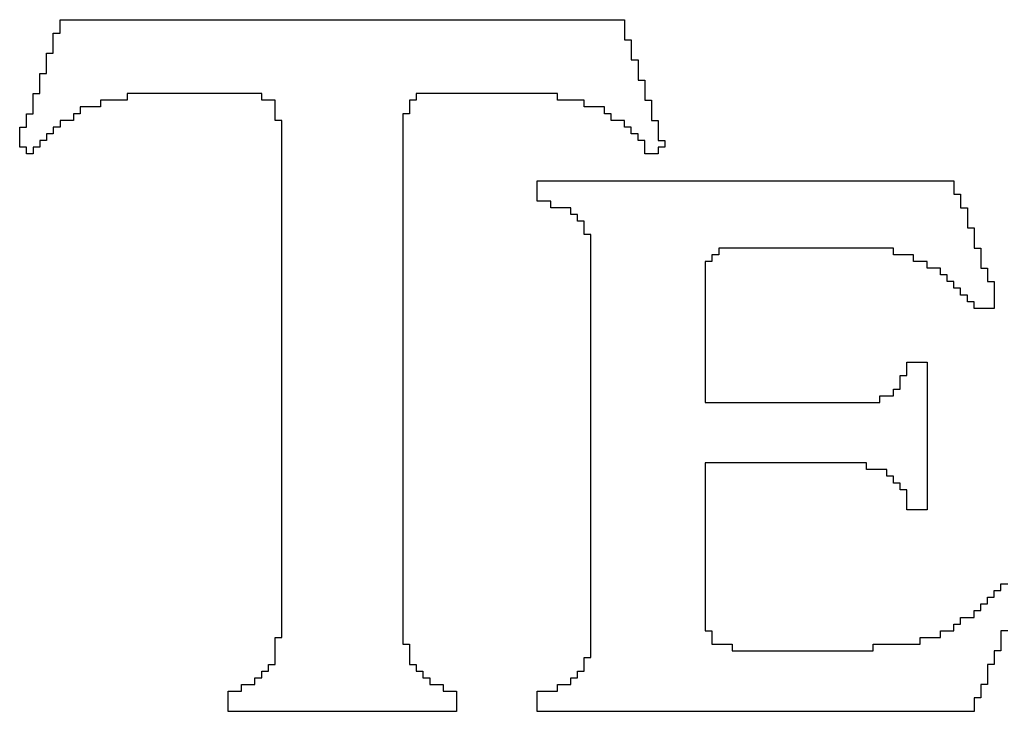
# Model space of a CAD drawing. Header units: inches. Extents: x -2.3 to 12.7, y -2.8 to 6.7.
# Tile 162 of 171: x 10.671 to 10.818, y -0.887 to -0.784. Entities that reach past the tile are written whole.
import ezdxf

# ---------------------------------------------------------------- set-up
doc = ezdxf.new("R2010")
doc.units = ezdxf.units.IN
doc.header["$MEASUREMENT"] = 0
doc.layers.add('M10 Fab Notes', color=56, linetype='Continuous')

msp = doc.modelspace()

# ---------------------------------------------------------------- linework, layer by layer
at = {"layer": 'M10 Fab Notes'}
for p, q in [((10.67724, -0.7849), (10.67724, -0.7839)), ((10.67724, -0.7839), (10.76124, -0.7839)), ((10.67724, -0.7859), (10.67724, -0.7849)), ((10.76124, -0.7839), (10.76124, -0.7849)), ((10.76124, -0.7849), (10.76124, -0.7859)), ((10.67624, -0.7869), (10.67624, -0.7859)), ((10.67624, -0.7859), (10.67724, -0.7859)), ((10.76124, -0.7859), (10.76124, -0.7869)), ((10.67624, -0.7879), (10.67624, -0.7869)), ((10.67624, -0.7889), (10.67624, -0.7879)), ((10.76124, -0.7869), (10.76224, -0.7869)), ((10.76224, -0.7869), (10.76224, -0.7879)), ((10.76224, -0.7879), (10.76224, -0.7889)), ((10.67524, -0.7899), (10.67524, -0.7889)), ((10.67524, -0.7889), (10.67624, -0.7889)), ((10.76224, -0.7889), (10.76224, -0.7899)), ((10.67524, -0.7909), (10.67524, -0.7899)), ((10.67524, -0.7919), (10.67524, -0.7909)), ((10.76224, -0.7899), (10.76324, -0.7899)), ((10.76324, -0.7899), (10.76324, -0.7909)), ((10.76324, -0.7909), (10.76324, -0.7919)), ((10.67424, -0.7929), (10.67424, -0.7919)), ((10.67424, -0.7919), (10.67524, -0.7919)), ((10.76324, -0.7919), (10.76324, -0.7929)), ((10.67424, -0.7939), (10.67424, -0.7929)), ((10.67424, -0.7949), (10.67424, -0.7939)), ((10.76324, -0.7929), (10.76424, -0.7929)), ((10.76424, -0.7929), (10.76424, -0.7939)), ((10.76424, -0.7939), (10.76424, -0.7949)), ((10.67324, -0.7959), (10.67324, -0.7949)), ((10.67324, -0.7949), (10.67424, -0.7949)), ((10.70724, -0.7949), (10.68724, -0.7949)), ((10.68724, -0.7949), (10.68724, -0.7959)), ((10.70724, -0.7959), (10.70724, -0.7949)), ((10.75124, -0.7949), (10.73024, -0.7949)), ((10.73024, -0.7949), (10.73024, -0.7959)), ((10.75124, -0.7959), (10.75124, -0.7949)), ((10.76424, -0.7949), (10.76424, -0.7959)), ((10.67324, -0.7969), (10.67324, -0.7959)), ((10.67324, -0.7979), (10.67324, -0.7969)), ((10.68324, -0.7969), (10.68024, -0.7969)), ((10.68024, -0.7969), (10.68024, -0.7979)), ((10.68724, -0.7959), (10.68324, -0.7959)), ((10.68324, -0.7959), (10.68324, -0.7969)), ((10.70924, -0.7959), (10.70724, -0.7959)), ((10.70924, -0.7969), (10.70924, -0.7959)), ((10.70924, -0.7979), (10.70924, -0.7969)), ((10.73024, -0.7959), (10.72924, -0.7959)), ((10.72924, -0.7959), (10.72924, -0.7969)), ((10.72924, -0.7969), (10.72924, -0.7979)), ((10.75524, -0.7959), (10.75124, -0.7959)), ((10.75524, -0.7969), (10.75524, -0.7959)), ((10.75824, -0.7969), (10.75524, -0.7969)), ((10.75824, -0.7979), (10.75824, -0.7969)), ((10.76424, -0.7959), (10.76524, -0.7959)), ((10.76524, -0.7959), (10.76524, -0.7969)), ((10.76524, -0.7969), (10.76524, -0.7979)), ((10.67224, -0.7989), (10.67224, -0.7979)), ((10.67224, -0.7979), (10.67324, -0.7979)), ((10.68024, -0.7979), (10.67924, -0.7979)), ((10.67924, -0.7979), (10.67924, -0.7989)), ((10.70924, -0.7989), (10.70924, -0.7979)), ((10.72924, -0.7979), (10.72824, -0.7979)), ((10.72824, -0.7979), (10.72824, -0.7989)), ((10.75924, -0.7979), (10.75824, -0.7979)), ((10.75924, -0.7989), (10.75924, -0.7979)), ((10.76524, -0.7979), (10.76524, -0.7989)), ((10.67224, -0.7999), (10.67224, -0.7989)), ((10.67924, -0.7989), (10.67724, -0.7989)), ((10.67724, -0.7989), (10.67724, -0.7999)), ((10.71024, -0.7989), (10.70924, -0.7989)), ((10.71024, -0.7999), (10.71024, -0.7989)), ((10.72824, -0.7989), (10.72824, -0.7999)), ((10.76124, -0.7989), (10.75924, -0.7989)), ((10.76124, -0.7999), (10.76124, -0.7989)), ((10.76524, -0.7989), (10.76624, -0.7989)), ((10.76624, -0.7989), (10.76624, -0.7999)), ((10.67124, -0.8009), (10.67124, -0.7999)), ((10.67124, -0.7999), (10.67224, -0.7999)), ((10.67124, -0.8019), (10.67124, -0.8009)), ((10.67624, -0.8009), (10.67524, -0.8009)), ((10.67524, -0.8009), (10.67524, -0.8019)), ((10.67724, -0.7999), (10.67624, -0.7999)), ((10.67624, -0.7999), (10.67624, -0.8009)), ((10.71024, -0.8009), (10.71024, -0.7999)), ((10.71024, -0.8019), (10.71024, -0.8009)), ((10.72824, -0.7999), (10.72824, -0.8009)), ((10.72824, -0.8009), (10.72824, -0.8019)), ((10.76224, -0.7999), (10.76124, -0.7999)), ((10.76224, -0.8009), (10.76224, -0.7999)), ((10.76324, -0.8009), (10.76224, -0.8009)), ((10.76324, -0.8019), (10.76324, -0.8009)), ((10.76624, -0.7999), (10.76624, -0.8009)), ((10.76624, -0.8009), (10.76624, -0.8019)), ((10.67124, -0.8029), (10.67124, -0.8019)), ((10.67524, -0.8019), (10.67424, -0.8019)), ((10.67424, -0.8019), (10.67424, -0.8029)), ((10.71024, -0.8029), (10.71024, -0.8019)), ((10.72824, -0.8019), (10.72824, -0.8029)), ((10.76424, -0.8019), (10.76324, -0.8019)), ((10.76424, -0.8029), (10.76424, -0.8019)), ((10.76624, -0.8019), (10.76724, -0.8019)), ((10.76724, -0.8019), (10.76724, -0.8029)), ((10.67224, -0.8029), (10.67124, -0.8029)), ((10.67224, -0.8039), (10.67224, -0.8029)), ((10.67324, -0.8039), (10.67224, -0.8039)), ((10.67424, -0.8029), (10.67324, -0.8029)), ((10.67324, -0.8029), (10.67324, -0.8039)), ((10.71024, -0.8039), (10.71024, -0.8029)), ((10.71024, -0.8049), (10.71024, -0.8039)), ((10.72824, -0.8029), (10.72824, -0.8039)), ((10.72824, -0.8039), (10.72824, -0.8049)), ((10.76424, -0.8039), (10.76424, -0.8029)), ((10.76624, -0.8039), (10.76424, -0.8039)), ((10.76724, -0.8029), (10.76624, -0.8029)), ((10.76624, -0.8029), (10.76624, -0.8039)), ((10.71024, -0.8059), (10.71024, -0.8049)), ((10.72824, -0.8049), (10.72824, -0.8059)), ((10.71024, -0.8069), (10.71024, -0.8059)), ((10.71024, -0.8079), (10.71024, -0.8069)), ((10.72824, -0.8059), (10.72824, -0.8069)), ((10.72824, -0.8069), (10.72824, -0.8079)), ((10.71024, -0.8089), (10.71024, -0.8079)), ((10.72824, -0.8079), (10.72824, -0.8089)), ((10.74824, -0.8089), (10.74824, -0.8079)), ((10.74824, -0.8079), (10.81024, -0.8079)), ((10.81024, -0.8079), (10.81024, -0.8089)), ((10.71024, -0.8099), (10.71024, -0.8089)), ((10.71024, -0.8109), (10.71024, -0.8099)), ((10.72824, -0.8089), (10.72824, -0.8099)), ((10.72824, -0.8099), (10.72824, -0.8109)), ((10.74824, -0.8099), (10.74824, -0.8089)), ((10.74824, -0.8109), (10.74824, -0.8099)), ((10.81024, -0.8089), (10.81024, -0.8099)), ((10.81024, -0.8099), (10.81124, -0.8099)), ((10.81124, -0.8099), (10.81124, -0.8109)), ((10.71024, -0.8119), (10.71024, -0.8109)), ((10.72824, -0.8109), (10.72824, -0.8119)), ((10.75024, -0.8109), (10.74824, -0.8109)), ((10.75024, -0.8119), (10.75024, -0.8109)), ((10.81124, -0.8109), (10.81124, -0.8119)), ((10.71024, -0.8129), (10.71024, -0.8119)), ((10.71024, -0.8139), (10.71024, -0.8129)), ((10.72824, -0.8119), (10.72824, -0.8129)), ((10.72824, -0.8129), (10.72824, -0.8139)), ((10.75324, -0.8119), (10.75024, -0.8119)), ((10.75324, -0.8129), (10.75324, -0.8119)), ((10.75424, -0.8129), (10.75324, -0.8129)), ((10.75424, -0.8139), (10.75424, -0.8129)), ((10.81124, -0.8119), (10.81224, -0.8119)), ((10.81224, -0.8119), (10.81224, -0.8129)), ((10.81224, -0.8129), (10.81224, -0.8139)), ((10.71024, -0.8149), (10.71024, -0.8139)), ((10.72824, -0.8139), (10.72824, -0.8149)), ((10.75524, -0.8139), (10.75424, -0.8139)), ((10.75524, -0.8149), (10.75524, -0.8139)), ((10.81224, -0.8139), (10.81224, -0.8149)), ((10.71024, -0.8159), (10.71024, -0.8149)), ((10.71024, -0.8169), (10.71024, -0.8159)), ((10.72824, -0.8149), (10.72824, -0.8159)), ((10.72824, -0.8159), (10.72824, -0.8169)), ((10.75524, -0.8159), (10.75524, -0.8149)), ((10.75624, -0.8159), (10.75524, -0.8159)), ((10.75624, -0.8169), (10.75624, -0.8159)), ((10.81224, -0.8149), (10.81324, -0.8149)), ((10.81324, -0.8149), (10.81324, -0.8159)), ((10.81324, -0.8159), (10.81324, -0.8169)), ((10.71024, -0.8179), (10.71024, -0.8169)), ((10.72824, -0.8169), (10.72824, -0.8179)), ((10.75624, -0.8179), (10.75624, -0.8169)), ((10.81324, -0.8169), (10.81324, -0.8179)), ((10.71024, -0.8189), (10.71024, -0.8179)), ((10.71024, -0.8199), (10.71024, -0.8189)), ((10.72824, -0.8179), (10.72824, -0.8189)), ((10.72824, -0.8189), (10.72824, -0.8199)), ((10.75624, -0.8189), (10.75624, -0.8179)), ((10.75624, -0.8199), (10.75624, -0.8189)), ((10.77524, -0.8189), (10.77424, -0.8189)), ((10.77424, -0.8189), (10.77424, -0.8199)), ((10.80124, -0.8179), (10.77524, -0.8179)), ((10.77524, -0.8179), (10.77524, -0.8189)), ((10.80124, -0.8189), (10.80124, -0.8179)), ((10.80424, -0.8189), (10.80124, -0.8189)), ((10.80424, -0.8199), (10.80424, -0.8189)), ((10.81324, -0.8179), (10.81424, -0.8179)), ((10.81424, -0.8179), (10.81424, -0.8189)), ((10.81424, -0.8189), (10.81424, -0.8199)), ((10.71024, -0.8209), (10.71024, -0.8199)), ((10.72824, -0.8199), (10.72824, -0.8209)), ((10.75624, -0.8209), (10.75624, -0.8199)), ((10.77424, -0.8199), (10.77324, -0.8199)), ((10.77324, -0.8199), (10.77324, -0.8209)), ((10.80624, -0.8199), (10.80424, -0.8199)), ((10.80624, -0.8209), (10.80624, -0.8199)), ((10.81424, -0.8199), (10.81424, -0.8209)), ((10.71024, -0.8219), (10.71024, -0.8209)), ((10.72824, -0.8209), (10.72824, -0.8219)), ((10.75624, -0.8219), (10.75624, -0.8209)), ((10.77324, -0.8209), (10.77324, -0.8219)), ((10.80824, -0.8209), (10.80624, -0.8209)), ((10.80824, -0.8219), (10.80824, -0.8209)), ((10.81424, -0.8209), (10.81524, -0.8209)), ((10.81524, -0.8209), (10.81524, -0.8219)), ((10.71024, -0.8229), (10.71024, -0.8219)), ((10.71024, -0.8239), (10.71024, -0.8229)), ((10.72824, -0.8219), (10.72824, -0.8229)), ((10.72824, -0.8229), (10.72824, -0.8239)), ((10.75624, -0.8229), (10.75624, -0.8219)), ((10.75624, -0.8239), (10.75624, -0.8229)), ((10.77324, -0.8219), (10.77324, -0.8229)), ((10.77324, -0.8229), (10.77324, -0.8239)), ((10.80924, -0.8219), (10.80824, -0.8219)), ((10.80924, -0.8229), (10.80924, -0.8219)), ((10.81024, -0.8229), (10.80924, -0.8229)), ((10.81024, -0.8239), (10.81024, -0.8229)), ((10.81524, -0.8219), (10.81524, -0.8229)), ((10.81524, -0.8229), (10.81624, -0.8229)), ((10.81624, -0.8229), (10.81624, -0.8239)), ((10.71024, -0.8249), (10.71024, -0.8239)), ((10.72824, -0.8239), (10.72824, -0.8249)), ((10.75624, -0.8249), (10.75624, -0.8239)), ((10.77324, -0.8239), (10.77324, -0.8249)), ((10.81124, -0.8239), (10.81024, -0.8239)), ((10.81124, -0.8249), (10.81124, -0.8239)), ((10.81624, -0.8239), (10.81624, -0.8249)), ((10.71024, -0.8259), (10.71024, -0.8249)), ((10.71024, -0.8269), (10.71024, -0.8259)), ((10.72824, -0.8249), (10.72824, -0.8259)), ((10.72824, -0.8259), (10.72824, -0.8269)), ((10.75624, -0.8259), (10.75624, -0.8249)), ((10.75624, -0.8269), (10.75624, -0.8259)), ((10.77324, -0.8249), (10.77324, -0.8259)), ((10.77324, -0.8259), (10.77324, -0.8269)), ((10.81224, -0.8249), (10.81124, -0.8249)), ((10.81224, -0.8259), (10.81224, -0.8249)), ((10.81324, -0.8259), (10.81224, -0.8259)), ((10.81324, -0.8269), (10.81324, -0.8259)), ((10.81624, -0.8249), (10.81624, -0.8259)), ((10.81624, -0.8259), (10.81624, -0.8269)), ((10.71024, -0.8279), (10.71024, -0.8269)), ((10.72824, -0.8269), (10.72824, -0.8279)), ((10.75624, -0.8279), (10.75624, -0.8269)), ((10.77324, -0.8269), (10.77324, -0.8279)), ((10.81624, -0.8269), (10.81324, -0.8269)), ((10.71024, -0.8289), (10.71024, -0.8279)), ((10.71024, -0.8299), (10.71024, -0.8289)), ((10.72824, -0.8279), (10.72824, -0.8289)), ((10.72824, -0.8289), (10.72824, -0.8299)), ((10.75624, -0.8289), (10.75624, -0.8279)), ((10.75624, -0.8299), (10.75624, -0.8289)), ((10.77324, -0.8279), (10.77324, -0.8289)), ((10.77324, -0.8289), (10.77324, -0.8299)), ((10.71024, -0.8309), (10.71024, -0.8299)), ((10.72824, -0.8299), (10.72824, -0.8309)), ((10.75624, -0.8309), (10.75624, -0.8299)), ((10.77324, -0.8299), (10.77324, -0.8309)), ((10.71024, -0.8319), (10.71024, -0.8309)), ((10.71024, -0.8329), (10.71024, -0.8319)), ((10.72824, -0.8309), (10.72824, -0.8319)), ((10.72824, -0.8319), (10.72824, -0.8329)), ((10.75624, -0.8319), (10.75624, -0.8309)), ((10.75624, -0.8329), (10.75624, -0.8319)), ((10.77324, -0.8309), (10.77324, -0.8319)), ((10.77324, -0.8319), (10.77324, -0.8329)), ((10.71024, -0.8339), (10.71024, -0.8329)), ((10.72824, -0.8329), (10.72824, -0.8339)), ((10.75624, -0.8339), (10.75624, -0.8329)), ((10.77324, -0.8329), (10.77324, -0.8339)), ((10.71024, -0.8349), (10.71024, -0.8339)), ((10.71024, -0.8359), (10.71024, -0.8349)), ((10.72824, -0.8339), (10.72824, -0.8349)), ((10.72824, -0.8349), (10.72824, -0.8359)), ((10.75624, -0.8349), (10.75624, -0.8339)), ((10.75624, -0.8359), (10.75624, -0.8349)), ((10.77324, -0.8339), (10.77324, -0.8349)), ((10.77324, -0.8349), (10.77324, -0.8359)), ((10.80324, -0.8359), (10.80324, -0.8349)), ((10.80324, -0.8349), (10.80624, -0.8349)), ((10.80624, -0.8349), (10.80624, -0.8359)), ((10.71024, -0.8369), (10.71024, -0.8359)), ((10.72824, -0.8359), (10.72824, -0.8369)), ((10.75624, -0.8369), (10.75624, -0.8359)), ((10.77324, -0.8359), (10.77324, -0.8369)), ((10.80324, -0.8369), (10.80324, -0.8359)), ((10.80624, -0.8359), (10.80624, -0.8369)), ((10.71024, -0.8379), (10.71024, -0.8369)), ((10.71024, -0.8389), (10.71024, -0.8379)), ((10.72824, -0.8369), (10.72824, -0.8379)), ((10.72824, -0.8379), (10.72824, -0.8389)), ((10.75624, -0.8379), (10.75624, -0.8369)), ((10.75624, -0.8389), (10.75624, -0.8379)), ((10.77324, -0.8369), (10.77324, -0.8379)), ((10.77324, -0.8379), (10.77324, -0.8389)), ((10.80224, -0.8379), (10.80224, -0.8369)), ((10.80224, -0.8369), (10.80324, -0.8369)), ((10.80224, -0.8389), (10.80224, -0.8379)), ((10.80624, -0.8369), (10.80624, -0.8379)), ((10.80624, -0.8379), (10.80624, -0.8389)), ((10.71024, -0.8399), (10.71024, -0.8389)), ((10.72824, -0.8389), (10.72824, -0.8399)), ((10.75624, -0.8399), (10.75624, -0.8389)), ((10.77324, -0.8389), (10.77324, -0.8399)), ((10.80124, -0.8399), (10.80124, -0.8389)), ((10.80124, -0.8389), (10.80224, -0.8389)), ((10.80624, -0.8389), (10.80624, -0.8399)), ((10.71024, -0.8409), (10.71024, -0.8399)), ((10.71024, -0.8419), (10.71024, -0.8409)), ((10.72824, -0.8399), (10.72824, -0.8409)), ((10.72824, -0.8409), (10.72824, -0.8419)), ((10.75624, -0.8409), (10.75624, -0.8399)), ((10.75624, -0.8419), (10.75624, -0.8409)), ((10.77324, -0.8399), (10.77324, -0.8409)), ((10.77324, -0.8409), (10.79924, -0.8409)), ((10.79924, -0.8409), (10.79924, -0.8399)), ((10.79924, -0.8399), (10.80124, -0.8399)), ((10.80624, -0.8399), (10.80624, -0.8409)), ((10.80624, -0.8409), (10.80624, -0.8419)), ((10.71024, -0.8429), (10.71024, -0.8419)), ((10.72824, -0.8419), (10.72824, -0.8429)), ((10.75624, -0.8429), (10.75624, -0.8419)), ((10.80624, -0.8419), (10.80624, -0.8429)), ((10.71024, -0.8439), (10.71024, -0.8429)), ((10.72824, -0.8429), (10.72824, -0.8439)), ((10.75624, -0.8439), (10.75624, -0.8429)), ((10.80624, -0.8429), (10.80624, -0.8439)), ((10.71024, -0.8449), (10.71024, -0.8439)), ((10.71024, -0.8459), (10.71024, -0.8449)), ((10.72824, -0.8439), (10.72824, -0.8449)), ((10.72824, -0.8449), (10.72824, -0.8459)), ((10.75624, -0.8449), (10.75624, -0.8439)), ((10.75624, -0.8459), (10.75624, -0.8449)), ((10.80624, -0.8439), (10.80624, -0.8449)), ((10.80624, -0.8449), (10.80624, -0.8459)), ((10.71024, -0.8469), (10.71024, -0.8459)), ((10.72824, -0.8459), (10.72824, -0.8469)), ((10.75624, -0.8469), (10.75624, -0.8459)), ((10.80624, -0.8459), (10.80624, -0.8469)), ((10.71024, -0.8479), (10.71024, -0.8469)), ((10.71024, -0.8489), (10.71024, -0.8479)), ((10.72824, -0.8469), (10.72824, -0.8479)), ((10.72824, -0.8479), (10.72824, -0.8489)), ((10.75624, -0.8479), (10.75624, -0.8469)), ((10.75624, -0.8489), (10.75624, -0.8479)), ((10.80624, -0.8469), (10.80624, -0.8479)), ((10.80624, -0.8479), (10.80624, -0.8489)), ((10.71024, -0.8499), (10.71024, -0.8489)), ((10.72824, -0.8489), (10.72824, -0.8499)), ((10.75624, -0.8499), (10.75624, -0.8489)), ((10.80624, -0.8489), (10.80624, -0.8499)), ((10.71024, -0.8509), (10.71024, -0.8499)), ((10.71024, -0.8519), (10.71024, -0.8509)), ((10.72824, -0.8499), (10.72824, -0.8509)), ((10.72824, -0.8509), (10.72824, -0.8519)), ((10.75624, -0.8509), (10.75624, -0.8499)), ((10.75624, -0.8519), (10.75624, -0.8509)), ((10.79724, -0.8499), (10.77324, -0.8499)), ((10.77324, -0.8499), (10.77324, -0.8509)), ((10.77324, -0.8509), (10.77324, -0.8519)), ((10.79724, -0.8509), (10.79724, -0.8499)), ((10.80024, -0.8509), (10.79724, -0.8509)), ((10.80024, -0.8519), (10.80024, -0.8509)), ((10.80624, -0.8499), (10.80624, -0.8509)), ((10.80624, -0.8509), (10.80624, -0.8519)), ((10.71024, -0.8529), (10.71024, -0.8519)), ((10.72824, -0.8519), (10.72824, -0.8529)), ((10.75624, -0.8529), (10.75624, -0.8519)), ((10.77324, -0.8519), (10.77324, -0.8529)), ((10.80124, -0.8519), (10.80024, -0.8519)), ((10.80124, -0.8529), (10.80124, -0.8519)), ((10.80624, -0.8519), (10.80624, -0.8529)), ((10.71024, -0.8539), (10.71024, -0.8529)), ((10.71024, -0.8549), (10.71024, -0.8539)), ((10.72824, -0.8529), (10.72824, -0.8539)), ((10.72824, -0.8539), (10.72824, -0.8549)), ((10.75624, -0.8539), (10.75624, -0.8529)), ((10.75624, -0.8549), (10.75624, -0.8539)), ((10.77324, -0.8529), (10.77324, -0.8539)), ((10.77324, -0.8539), (10.77324, -0.8549)), ((10.80224, -0.8529), (10.80124, -0.8529)), ((10.80224, -0.8539), (10.80224, -0.8529)), ((10.80324, -0.8539), (10.80224, -0.8539)), ((10.80324, -0.8549), (10.80324, -0.8539)), ((10.80624, -0.8529), (10.80624, -0.8539)), ((10.80624, -0.8539), (10.80624, -0.8549)), ((10.71024, -0.8559), (10.71024, -0.8549)), ((10.72824, -0.8549), (10.72824, -0.8559)), ((10.75624, -0.8559), (10.75624, -0.8549)), ((10.77324, -0.8549), (10.77324, -0.8559)), ((10.80324, -0.8559), (10.80324, -0.8549)), ((10.80624, -0.8549), (10.80624, -0.8559)), ((10.71024, -0.8569), (10.71024, -0.8559)), ((10.71024, -0.8579), (10.71024, -0.8569)), ((10.72824, -0.8559), (10.72824, -0.8569)), ((10.72824, -0.8569), (10.72824, -0.8579)), ((10.75624, -0.8569), (10.75624, -0.8559)), ((10.75624, -0.8579), (10.75624, -0.8569)), ((10.77324, -0.8559), (10.77324, -0.8569)), ((10.77324, -0.8569), (10.77324, -0.8579)), ((10.80324, -0.8569), (10.80324, -0.8559)), ((10.80624, -0.8569), (10.80324, -0.8569)), ((10.80624, -0.8559), (10.80624, -0.8569)), ((10.71024, -0.8589), (10.71024, -0.8579)), ((10.72824, -0.8579), (10.72824, -0.8589)), ((10.75624, -0.8589), (10.75624, -0.8579)), ((10.77324, -0.8579), (10.77324, -0.8589)), ((10.71024, -0.8599), (10.71024, -0.8589)), ((10.71024, -0.8609), (10.71024, -0.8599)), ((10.72824, -0.8589), (10.72824, -0.8599)), ((10.72824, -0.8599), (10.72824, -0.8609)), ((10.75624, -0.8599), (10.75624, -0.8589)), ((10.75624, -0.8609), (10.75624, -0.8599)), ((10.77324, -0.8589), (10.77324, -0.8599)), ((10.77324, -0.8599), (10.77324, -0.8609)), ((10.71024, -0.8619), (10.71024, -0.8609)), ((10.72824, -0.8609), (10.72824, -0.8619)), ((10.75624, -0.8619), (10.75624, -0.8609)), ((10.77324, -0.8609), (10.77324, -0.8619)), ((10.71024, -0.8629), (10.71024, -0.8619)), ((10.72824, -0.8619), (10.72824, -0.8629)), ((10.75624, -0.8629), (10.75624, -0.8619)), ((10.77324, -0.8619), (10.77324, -0.8629)), ((10.71024, -0.8639), (10.71024, -0.8629)), ((10.71024, -0.8649), (10.71024, -0.8639)), ((10.72824, -0.8629), (10.72824, -0.8639)), ((10.72824, -0.8639), (10.72824, -0.8649)), ((10.75624, -0.8639), (10.75624, -0.8629)), ((10.75624, -0.8649), (10.75624, -0.8639)), ((10.77324, -0.8629), (10.77324, -0.8639)), ((10.77324, -0.8639), (10.77324, -0.8649)), ((10.71024, -0.8659), (10.71024, -0.8649)), ((10.72824, -0.8649), (10.72824, -0.8659)), ((10.75624, -0.8659), (10.75624, -0.8649)), ((10.77324, -0.8649), (10.77324, -0.8659)), ((10.71024, -0.8669), (10.71024, -0.8659)), ((10.71024, -0.8679), (10.71024, -0.8669)), ((10.72824, -0.8659), (10.72824, -0.8669)), ((10.72824, -0.8669), (10.72824, -0.8679)), ((10.75624, -0.8669), (10.75624, -0.8659)), ((10.75624, -0.8679), (10.75624, -0.8669)), ((10.77324, -0.8659), (10.77324, -0.8669)), ((10.77324, -0.8669), (10.77324, -0.8679)), ((10.71024, -0.8689), (10.71024, -0.8679)), ((10.72824, -0.8679), (10.72824, -0.8689)), ((10.75624, -0.8689), (10.75624, -0.8679)), ((10.77324, -0.8679), (10.77324, -0.8689)), ((10.81724, -0.8689), (10.81724, -0.8679)), ((10.81724, -0.8679), (10.81824, -0.8679)), ((10.71024, -0.8699), (10.71024, -0.8689)), ((10.71024, -0.8709), (10.71024, -0.8699)), ((10.72824, -0.8689), (10.72824, -0.8699)), ((10.72824, -0.8699), (10.72824, -0.8709)), ((10.75624, -0.8699), (10.75624, -0.8689)), ((10.75624, -0.8709), (10.75624, -0.8699)), ((10.77324, -0.8689), (10.77324, -0.8699)), ((10.77324, -0.8699), (10.77324, -0.8709)), ((10.81524, -0.8709), (10.81524, -0.8699)), ((10.81524, -0.8699), (10.81624, -0.8699)), ((10.81624, -0.8699), (10.81624, -0.8689)), ((10.81624, -0.8689), (10.81724, -0.8689)), ((10.71024, -0.8719), (10.71024, -0.8709)), ((10.72824, -0.8709), (10.72824, -0.8719)), ((10.75624, -0.8719), (10.75624, -0.8709)), ((10.77324, -0.8709), (10.77324, -0.8719)), ((10.81424, -0.8719), (10.81424, -0.8709)), ((10.81424, -0.8709), (10.81524, -0.8709)), ((10.71024, -0.8729), (10.71024, -0.8719)), ((10.71024, -0.8739), (10.71024, -0.8729)), ((10.72824, -0.8719), (10.72824, -0.8729)), ((10.72824, -0.8729), (10.72824, -0.8739)), ((10.75624, -0.8729), (10.75624, -0.8719)), ((10.75624, -0.8739), (10.75624, -0.8729)), ((10.77324, -0.8719), (10.77324, -0.8729)), ((10.77324, -0.8729), (10.77324, -0.8739)), ((10.81124, -0.8739), (10.81124, -0.8729)), ((10.81124, -0.8729), (10.81324, -0.8729)), ((10.81324, -0.8729), (10.81324, -0.8719)), ((10.81324, -0.8719), (10.81424, -0.8719)), ((10.71024, -0.8749), (10.71024, -0.8739)), ((10.72824, -0.8739), (10.72824, -0.8749)), ((10.75624, -0.8749), (10.75624, -0.8739)), ((10.77324, -0.8739), (10.77324, -0.8749)), ((10.81024, -0.8749), (10.81024, -0.8739)), ((10.81024, -0.8739), (10.81124, -0.8739)), ((10.70924, -0.8769), (10.70924, -0.8759)), ((10.70924, -0.8759), (10.71024, -0.8759)), ((10.71024, -0.8759), (10.71024, -0.8749)), ((10.72824, -0.8749), (10.72824, -0.8759)), ((10.72824, -0.8759), (10.72824, -0.8769)), ((10.75624, -0.8759), (10.75624, -0.8749)), ((10.75624, -0.8769), (10.75624, -0.8759)), ((10.77324, -0.8749), (10.77424, -0.8749)), ((10.77424, -0.8749), (10.77424, -0.8759)), ((10.77424, -0.8759), (10.77424, -0.8769)), ((10.80524, -0.8769), (10.80524, -0.8759)), ((10.80524, -0.8759), (10.80824, -0.8759)), ((10.80824, -0.8759), (10.80824, -0.8749)), ((10.80824, -0.8749), (10.81024, -0.8749)), ((10.81824, -0.8749), (10.81724, -0.8749)), ((10.81724, -0.8749), (10.81724, -0.8759)), ((10.81724, -0.8759), (10.81724, -0.8769)), ((10.70924, -0.8779), (10.70924, -0.8769)), ((10.72824, -0.8769), (10.72924, -0.8769)), ((10.72924, -0.8769), (10.72924, -0.8779)), ((10.75624, -0.8779), (10.75624, -0.8769)), ((10.77424, -0.8769), (10.77724, -0.8769)), ((10.77724, -0.8769), (10.77724, -0.8779)), ((10.79824, -0.8779), (10.79824, -0.8769)), ((10.79824, -0.8769), (10.80524, -0.8769)), ((10.81724, -0.8769), (10.81724, -0.8779)), ((10.70924, -0.8789), (10.70924, -0.8779)), ((10.70924, -0.8799), (10.70924, -0.8789)), ((10.72924, -0.8779), (10.72924, -0.8789)), ((10.72924, -0.8789), (10.72924, -0.8799)), ((10.75524, -0.8799), (10.75524, -0.8789)), ((10.75524, -0.8789), (10.75624, -0.8789)), ((10.75624, -0.8789), (10.75624, -0.8779)), ((10.77724, -0.8779), (10.79824, -0.8779)), ((10.81724, -0.8779), (10.81624, -0.8779)), ((10.81624, -0.8779), (10.81624, -0.8789)), ((10.81624, -0.8789), (10.81624, -0.8799)), ((10.70824, -0.8809), (10.70824, -0.8799)), ((10.70824, -0.8799), (10.70924, -0.8799)), ((10.72924, -0.8799), (10.73024, -0.8799)), ((10.73024, -0.8799), (10.73024, -0.8809)), ((10.75524, -0.8809), (10.75524, -0.8799)), ((10.81624, -0.8799), (10.81524, -0.8799)), ((10.81524, -0.8799), (10.81524, -0.8809)), ((10.70624, -0.8829), (10.70624, -0.8819)), ((10.70624, -0.8819), (10.70724, -0.8819)), ((10.70724, -0.8819), (10.70724, -0.8809)), ((10.70724, -0.8809), (10.70824, -0.8809)), ((10.73024, -0.8809), (10.73124, -0.8809)), ((10.73124, -0.8809), (10.73124, -0.8819)), ((10.73124, -0.8819), (10.73224, -0.8819)), ((10.73224, -0.8819), (10.73224, -0.8829)), ((10.75324, -0.8829), (10.75324, -0.8819)), ((10.75324, -0.8819), (10.75424, -0.8819)), ((10.75424, -0.8819), (10.75424, -0.8809)), ((10.75424, -0.8809), (10.75524, -0.8809)), ((10.81524, -0.8809), (10.81524, -0.8819)), ((10.81524, -0.8819), (10.81524, -0.8829)), ((10.70424, -0.8839), (10.70424, -0.8829)), ((10.70424, -0.8829), (10.70624, -0.8829)), ((10.73224, -0.8829), (10.73424, -0.8829)), ((10.73424, -0.8829), (10.73424, -0.8839)), ((10.75124, -0.8839), (10.75124, -0.8829)), ((10.75124, -0.8829), (10.75324, -0.8829)), ((10.81524, -0.8829), (10.81424, -0.8829)), ((10.81424, -0.8829), (10.81424, -0.8839)), ((10.70224, -0.8849), (10.70224, -0.8839)), ((10.70224, -0.8839), (10.70424, -0.8839)), ((10.73424, -0.8839), (10.73624, -0.8839)), ((10.73624, -0.8839), (10.73624, -0.8849)), ((10.74824, -0.8849), (10.74824, -0.8839)), ((10.74824, -0.8839), (10.75124, -0.8839)), ((10.81424, -0.8839), (10.81424, -0.8849)), ((10.70224, -0.8859), (10.70224, -0.8849)), ((10.70224, -0.8869), (10.70224, -0.8859)), ((10.73624, -0.8849), (10.73624, -0.8859)), ((10.73624, -0.8859), (10.73624, -0.8869)), ((10.74824, -0.8859), (10.74824, -0.8849)), ((10.74824, -0.8869), (10.74824, -0.8859)), ((10.81424, -0.8849), (10.81324, -0.8849)), ((10.81324, -0.8849), (10.81324, -0.8859)), ((10.81324, -0.8859), (10.81324, -0.8869)), ((10.73624, -0.8869), (10.70224, -0.8869)), ((10.81324, -0.8869), (10.74824, -0.8869))]:
    msp.add_line(p, q, dxfattribs=at)

doc.saveas('drawing.dxf')
